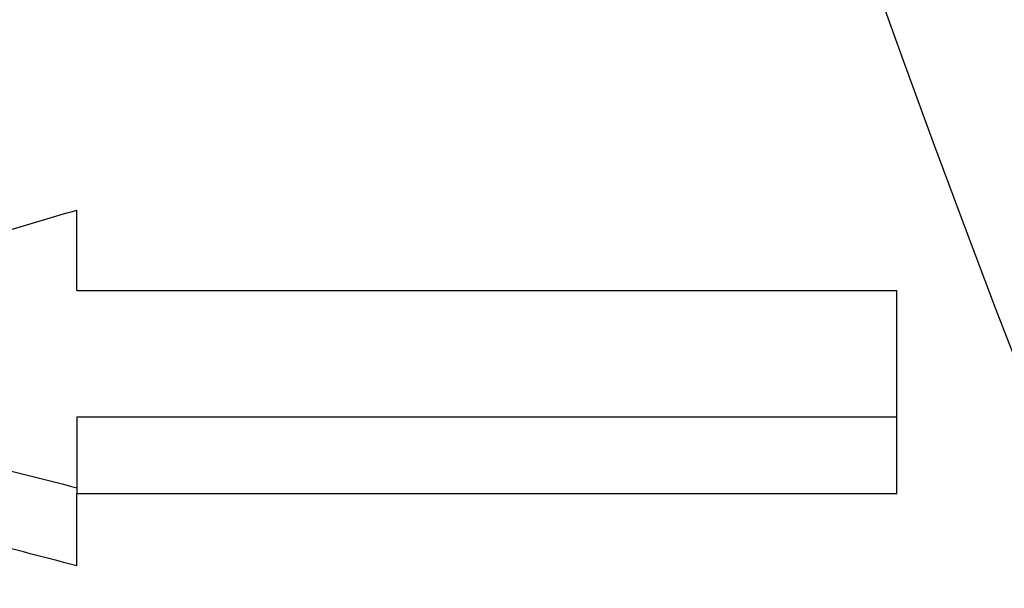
# Model space of a CAD drawing. Header units: millimetres. Extents: x 226749 to 325316, y -44191 to 40236.
# Tile 137 of 164: x 294289.21 to 294294.62, y 13119.66 to 13122.77. Entities that reach past the tile are written whole.
import ezdxf

# ---------------------------------------------------------------- set-up
doc = ezdxf.new("R2010")
doc.units = ezdxf.units.MM
doc.header["$LTSCALE"] = 100
doc.layers.add('K_URZĄDZENIA', color=4, linetype='Continuous')

# ---------------------------------------------------------------- blocks, each defined once
blk = doc.blocks.new('ZBIORNIK_RZUT')
at = {"layer": 'K_URZĄDZENIA'}
for p, q in [((149052.8077, 96684.5283), (149052.8077, 96689.0283)), ((149053.9223, 96689.0283), (149052.8077, 96689.0283)), ((149053.9223, 96689.0283), (149053.9223, 96684.5283)), ((149052.8077, 96684.5283), (149052.3667, 96684.5283)), ((149053.4998, 96684.5283), (149053.9223, 96684.5283)), ((149054.3168, 96684.5283), (149053.9223, 96684.5283))]:
    blk.add_line(p, q, dxfattribs=at)
blk.add_arc((149022.8639, 96768.0283), 84, 275.807728, 84.192272, dxfattribs=at)
blk.add_open_spline([(149053.4998, 96684.5283), (149053.4998, 96686.0283), (149053.4998, 96687.5283), (149053.4998, 96689.0283)], degree=3, dxfattribs=at)
for points, knots in [([(149053.3763, 96681.0283), (149053.3492, 96681.1255), (149053.3221, 96681.2227), (149053.2948, 96681.32), (149053.2676, 96681.4172), (149053.2402, 96681.5144), (149053.2128, 96681.6116), (149053.1991, 96681.6602), (149053.1854, 96681.7088), (149053.1716, 96681.7575), (149053.1441, 96681.8547), (149053.1166, 96681.9519), (149053.0889, 96682.0491), (149053.0751, 96682.0977), (149053.0612, 96682.1463), (149053.0474, 96682.195), (149053.0196, 96682.2922), (149052.9918, 96682.3894), (149052.9639, 96682.4866), (149052.95, 96682.5352), (149052.936, 96682.5838), (149052.9221, 96682.6325), (149052.8941, 96682.7297), (149052.866, 96682.8269), (149052.8379, 96682.9241), (149052.8238, 96682.9727), (149052.8098, 96683.0213), (149052.7957, 96683.07), (149052.7675, 96683.1672), (149052.7392, 96683.2644), (149052.7108, 96683.3616), (149052.6966, 96683.4102), (149052.6824, 96683.4588), (149052.6682, 96683.5075), (149052.6398, 96683.6047), (149052.6113, 96683.7019), (149052.5827, 96683.7991), (149052.5684, 96683.8477), (149052.554, 96683.8963), (149052.5397, 96683.945), (149052.511, 96684.0422), (149052.4823, 96684.1394), (149052.4535, 96684.2366), (149052.4246, 96684.3338), (149052.3957, 96684.4311), (149052.3667, 96684.5283)], [-0.3913119, -0.3913119, -0.3913119, -0.3913119, -0.3587026, -0.3587026, -0.3587026, -0.3260932, -0.3260932, -0.3260932, -0.3097886, -0.3097886, -0.3097886, -0.2771793, -0.2771793, -0.2771793, -0.2608746, -0.2608746, -0.2608746, -0.2282653, -0.2282653, -0.2282653, -0.2119606, -0.2119606, -0.2119606, -0.1793513, -0.1793513, -0.1793513, -0.1630466, -0.1630466, -0.1630466, -0.1304373, -0.1304373, -0.1304373, -0.1141326, -0.1141326, -0.1141326, -0.0815233, -0.0815233, -0.0815233, -0.0652186, -0.0652186, -0.0652186, -0.0326093, -0.0326093, -0.0326093, 0, 0, 0, 0]), ([(149053.1658, 96681.7782), (149053.1902, 96681.8685), (149053.2146, 96681.9588), (149053.2389, 96682.0491), (149053.252, 96682.0977), (149053.2651, 96682.1463), (149053.2781, 96682.195), (149053.3042, 96682.2922), (149053.3302, 96682.3894), (149053.3561, 96682.4866), (149053.3691, 96682.5352), (149053.382, 96682.5838), (149053.395, 96682.6325), (149053.4208, 96682.7297), (149053.4466, 96682.8269), (149053.4723, 96682.9241), (149053.4851, 96682.9727), (149053.4979, 96683.0213), (149053.5107, 96683.07), (149053.5364, 96683.1672), (149053.5619, 96683.2644), (149053.5873, 96683.3616), (149053.6001, 96683.4102), (149053.6128, 96683.4588), (149053.6254, 96683.5075), (149053.6635, 96683.6533), (149053.7014, 96683.7991), (149053.7391, 96683.945), (149053.7893, 96684.1394), (149053.8392, 96684.3338), (149053.8888, 96684.5283)], [0.0838411, 0.0838411, 0.0838411, 0.0838411, 0.1141326, 0.1141326, 0.1141326, 0.1304373, 0.1304373, 0.1304373, 0.1630466, 0.1630466, 0.1630466, 0.1793513, 0.1793513, 0.1793513, 0.2119606, 0.2119606, 0.2119606, 0.2282653, 0.2282653, 0.2282653, 0.2608746, 0.2608746, 0.2608746, 0.2771793, 0.2771793, 0.2771793, 0.3260932, 0.3260932, 0.3260932, 0.3913119, 0.3913119, 0.3913119, 0.3913119]), ([(149054.3168, 96684.5283), (149054.2665, 96684.3338), (149054.2159, 96684.1394), (149054.1649, 96683.945), (149054.1267, 96683.7991), (149054.0883, 96683.6533), (149054.0497, 96683.5075), (149054.0369, 96683.4588), (149054.024, 96683.4102), (149054.0111, 96683.3616), (149053.9853, 96683.2644), (149053.9594, 96683.1672), (149053.9335, 96683.07), (149053.9205, 96683.0213), (149053.9075, 96682.9727), (149053.8945, 96682.9241), (149053.8684, 96682.8269), (149053.8423, 96682.7297), (149053.8161, 96682.6325), (149053.803, 96682.5838), (149053.7899, 96682.5352), (149053.7767, 96682.4866), (149053.7504, 96682.3894), (149053.7241, 96682.2922), (149053.6976, 96682.195), (149053.6844, 96682.1463), (149053.6711, 96682.0977), (149053.6579, 96682.0491), (149053.6313, 96681.9519), (149053.6047, 96681.8547), (149053.578, 96681.7575), (149053.5647, 96681.7088), (149053.5513, 96681.6602), (149053.5379, 96681.6116), (149053.5112, 96681.5144), (149053.4843, 96681.4172), (149053.4574, 96681.32), (149053.4304, 96681.2227), (149053.4034, 96681.1255), (149053.3763, 96681.0283)], [-0.3913119, -0.3913119, -0.3913119, -0.3913119, -0.3260932, -0.3260932, -0.3260932, -0.2771793, -0.2771793, -0.2771793, -0.2608746, -0.2608746, -0.2608746, -0.2282653, -0.2282653, -0.2282653, -0.2119606, -0.2119606, -0.2119606, -0.1793513, -0.1793513, -0.1793513, -0.1630466, -0.1630466, -0.1630466, -0.1304373, -0.1304373, -0.1304373, -0.1141326, -0.1141326, -0.1141326, -0.0815233, -0.0815233, -0.0815233, -0.0652186, -0.0652186, -0.0652186, -0.0326093, -0.0326093, -0.0326093, 0, 0, 0, 0])]:
    blk.add_open_spline(points, degree=3, knots=knots, dxfattribs=at)

msp = doc.modelspace()

# ---------------------------------------------------------------- block references
at = {"layer": 'K_URZĄDZENIA', "rotation": 270}
msp.add_blockref('ZBIORNIK_RZUT', (197604.9989, 162174.098), dxfattribs=at)

doc.saveas('drawing.dxf')
